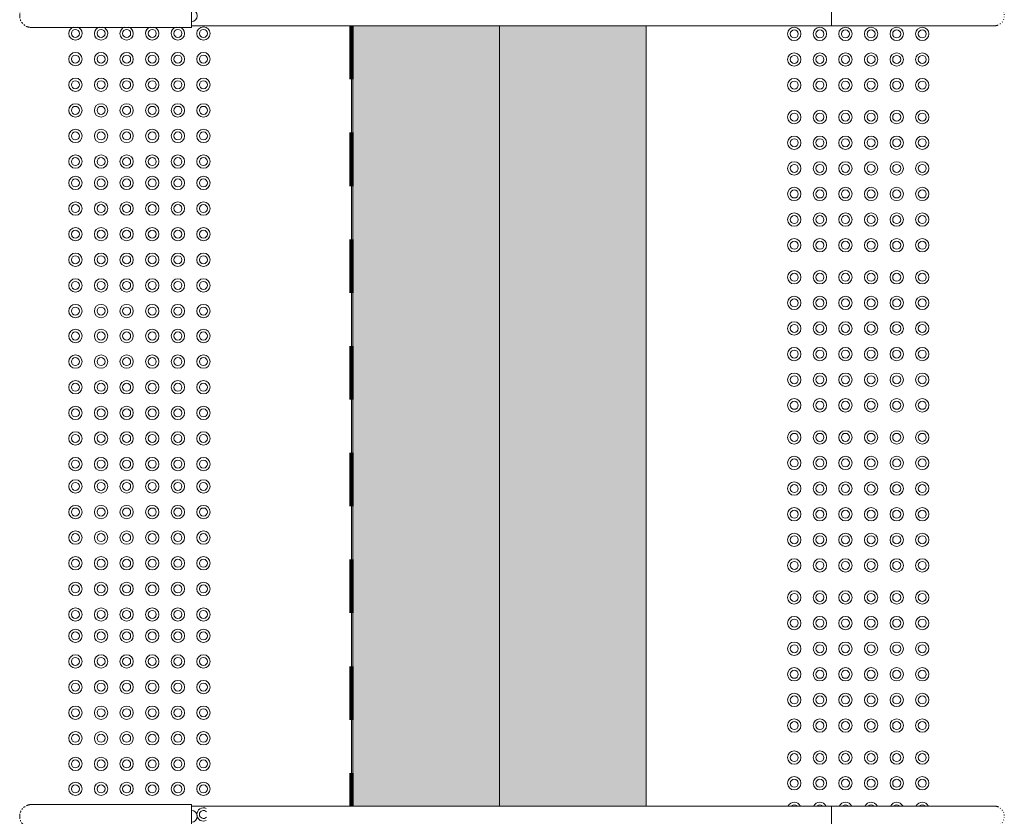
# Model space of a CAD drawing. Header units: metres. Extents: x 1.8 to 43.6, y -74.3 to -47.
# Tile 31 of 256: x 8.4 to 10.3, y -63.5 to -62. Entities that reach past the tile are written whole.
import ezdxf

# ---------------------------------------------------------------- set-up
doc = ezdxf.new("R2010")
doc.units = ezdxf.units.M
for name, pattern in [('Projeção', [0.003969, 0.002381, -0.001587]), ('Traço', [0.006, 0.003, -0.003]), ('Traço_2_', [0.006, 0.003, -0.003])]:
    doc.linetypes.add(name, pattern=pattern)
doc.layers.add('A-AREA', color=4, linetype='Traço', lineweight=100, true_color=0x00ffff)
for name, color, linetype, lineweight in [('A-FLOR', 7, 'Continuous', 18), ('A-GENM', 7, 'Continuous', 18), ('Balaústres', 7, 'Continuous', 18), ('Corrimão', 7, 'Continuous', 18), ('Guarda-corpos', 7, 'Continuous', 18), ('S-STRS', 7, 'Continuous', 18)]:
    doc.layers.add(name, color=color, linetype=linetype, lineweight=lineweight)
pattern_1 = [(50, (21.555, -62.9), (0.273274, -0.0239114), [0.02858, -0.31433]), (355, (21.555, -62.9), (-0.0528634, 0.286588), [0.02286, -0.25146]), (100.451, (21.578, -62.902), (0.220418, 0.2626804), [0.02429, -0.26714]), (46.184, (21.555, -62.824), (0.4066185, -0.0630575), [0.04286, -0.47149]), (96.636, (21.589, -62.829), (0.356107, 0.371139), [0.03643, -0.4007]), (351.184, (21.555, -62.824), (0.356108, 0.371137), [0.03429, -0.37719]), (21, (21.593, -62.843), (0.2274184, -0.1533992), [0.02858, -0.31433]), (326, (21.593, -62.843), (0.092705, 0.276284), [0.02286, -0.25146]), (71.451, (21.612, -62.856), (0.320132, 0.1228847), [0.02429, -0.26714]), (37.5, (21.555, -62.9), (0.0046375, 0.1268327), [0.00251, -0.2459, 0.00251, -0.25276, -0.25241]), (37.5, (21.555, -62.9), (0.0046375, 0.1268327), [-0.50368, 0.00251, -0.2499]), (7.5, (21.555, -62.9), (0.1002335, 0.1502687), [0.00251, -0.14303, 0.00251, -0.24018, -0.0962]), (7.5, (21.555, -62.9), (0.1002335, 0.1502687), [-0.38824, 0.00251, -0.09369]), (327.5, (21.47, -62.9), (0.2033841, -0.0085941), [0.00251, -0.09274, 0.00251, -0.29467, -0.39433]), (327.5, (21.47, -62.9), (0.2033841, -0.0085941), [-0.39243, 0.00251, -0.39182]), (317.5, (21.432, -62.9), (0.2221916, 0.0381397), [0.00251, -0.12131, 0.00251, -0.19484, -0.28004]), (317.5, (21.432, -62.9), (0.2221916, 0.0381397), [-0.32118, 0.00251, -0.27752])]

# ---------------------------------------------------------------- blocks, each defined once
blk = doc.blocks.new('Guarda-corpo - 1_-V15-TÉRREO _0_32m - FRIGORÍFICA')
at = {"layer": 'Balaústres', "color": 253, "true_color": 0xaaaaaa}
for p, q in [((-0.0153, 0.3162), (-0.0148, 0.3168)), ((-0.0076, 0.3223), (-0.0069, 0.3226)), ((0.0023, 0.3237), (0.003, 0.3236)), ((0.0067, 0.3226), (0.0074, 0.3223)), ((0.0114, 0.3201), (0.012, 0.3196)), ((-0.0191, 0.2032), (-0.0191, 0)), ((0.019, 0), (0.019, 0.2032))]:
    blk.add_line(p, q, dxfattribs=at)
at = {"layer": 'Balaústres', "color": 253, "true_color": 0xaaaaaa, "flags": 128}
for points in [[(-0.0121, 0.3195), (-0.0115, 0.32), (-0.0109, 0.3204)], [(-0.0032, 0.3236), (-0.0025, 0.3237), (-0.0017, 0.3238)], [(0.0147, 0.3169), (0.0152, 0.3163), (0.0156, 0.3157)], [(-0.0191, 0.3048), (-0.019, 0.3056), (-0.019, 0.3063), (-0.0189, 0.3071), (-0.0188, 0.3078), (-0.0187, 0.3086), (-0.0185, 0.3093), (-0.0183, 0.3101), (-0.0181, 0.3108), (-0.0178, 0.3115), (-0.0175, 0.3122), (-0.0172, 0.3129)], [(-0.0191, 0.3048), (-0.0191, 0.3047), (-0.0191, 0.3045), (-0.0191, 0.3041), (-0.0191, 0.3035), (-0.0191, 0.3028), (-0.0191, 0.3019), (-0.0191, 0.3008), (-0.0191, 0.2996), (-0.0191, 0.2983), (-0.0191, 0.2968), (-0.0191, 0.2951), (-0.0191, 0.2933), (-0.0191, 0.2914), (-0.0191, 0.2893), (-0.0191, 0.2871), (-0.0191, 0.2847), (-0.0191, 0.2822), (-0.0191, 0.2796), (-0.0191, 0.2768), (-0.0191, 0.274), (-0.0191, 0.271), (-0.0191, 0.2679), (-0.0191, 0.2648), (-0.0191, 0.2615), (-0.0191, 0.2581), (-0.0191, 0.2546), (-0.0191, 0.2511), (-0.0191, 0.2475), (-0.0191, 0.2438), (-0.0191, 0.24), (-0.0191, 0.2362), (-0.0191, 0.2323), (-0.0191, 0.2284), (-0.0191, 0.2245), (-0.0191, 0.2205), (-0.0191, 0.2165), (-0.0191, 0.2124), (-0.0191, 0.2084), (-0.0191, 0.2043), (-0.0191, 0.2032)], [(-0.0191, 0.2928), (-0.0191, 0.2947), (-0.0191, 0.2963), (-0.0191, 0.2979), (-0.0191, 0.2993), (-0.0191, 0.3005), (-0.0191, 0.3016), (-0.0191, 0.3026), (-0.0191, 0.3033), (-0.0191, 0.3039), (-0.0191, 0.3044), (-0.0191, 0.3047), (-0.0191, 0.3048), (-0.0191, 0.3048)], [(0.0175, 0.3124), (0.0178, 0.3117), (0.018, 0.311), (0.0183, 0.3103), (0.0185, 0.3095), (0.0186, 0.3088), (0.0188, 0.308), (0.0189, 0.3073), (0.019, 0.3065), (0.019, 0.3058), (0.019, 0.305), (0.019, 0.3048)], [(0.019, 0.2032), (0.019, 0.2073), (0.019, 0.2113), (0.019, 0.2154), (0.019, 0.2194), (0.019, 0.2234), (0.019, 0.2274), (0.019, 0.2313), (0.019, 0.2352), (0.019, 0.239), (0.019, 0.2428), (0.019, 0.2465), (0.019, 0.2501), (0.019, 0.2537), (0.019, 0.2572), (0.019, 0.2606), (0.019, 0.2639), (0.019, 0.2671), (0.019, 0.2702), (0.019, 0.2732), (0.019, 0.2761), (0.019, 0.2789), (0.019, 0.2815), (0.019, 0.284), (0.019, 0.2864), (0.019, 0.2887), (0.019, 0.2908), (0.019, 0.2928), (0.019, 0.2947), (0.019, 0.2963), (0.019, 0.2979), (0.019, 0.2993), (0.019, 0.3005), (0.019, 0.3016), (0.019, 0.3026), (0.019, 0.3033), (0.019, 0.3039), (0.019, 0.3044), (0.019, 0.3047), (0.019, 0.3048), (0.019, 0.3048)], [(0.019, 0.3048), (0.019, 0.3047), (0.019, 0.3045), (0.019, 0.3041), (0.019, 0.3035), (0.019, 0.3028), (0.019, 0.3019), (0.019, 0.3008), (0.019, 0.2996), (0.019, 0.2983), (0.019, 0.2968), (0.019, 0.2951), (0.019, 0.2933)], [(0.019, 0.2812), (0.019, 0.2796), (0.019, 0.2768), (0.019, 0.274), (0.019, 0.271), (0.019, 0.2679), (0.019, 0.2648), (0.019, 0.2615), (0.019, 0.2581), (0.019, 0.2546), (0.019, 0.2511), (0.019, 0.2475), (0.019, 0.2438), (0.019, 0.24), (0.019, 0.2362), (0.019, 0.2323), (0.019, 0.2284), (0.019, 0.2245), (0.019, 0.2205), (0.019, 0.2165), (0.019, 0.2124), (0.019, 0.2084), (0.019, 0.2043), (0.019, 0.2032)], [(-0.0191, 0.2032), (-0.0191, 0.2073), (-0.0191, 0.2113), (-0.0191, 0.2154), (-0.0191, 0.2194), (-0.0191, 0.2234), (-0.0191, 0.2274), (-0.0191, 0.2313), (-0.0191, 0.2352), (-0.0191, 0.239), (-0.0191, 0.2428), (-0.0191, 0.2465), (-0.0191, 0.2501), (-0.0191, 0.2525)]]:
    blk.add_lwpolyline(points, dxfattribs=at)
blk = doc.blocks.new('Guarda-corpo - 1_-V16-TÉRREO _0_32m - FRIGORÍFICA')
at = {"layer": 'Balaústres', "color": 253, "true_color": 0xaaaaaa}
for p, q in [((0, 0), (-0.022, 0)), ((0.022, 0), (0, 0)), ((-0.022, 0), (-0.022, -0.1984)), ((0.022, -0.1984), (0.022, 0))]:
    blk.add_line(p, q, dxfattribs=at)
at = {"layer": 'Balaústres', "color": 253, "true_color": 0xaaaaaa, "flags": 128}
for points in [[(-0.022, -0.2479), (-0.022, -0.2463), (-0.022, -0.2427), (-0.022, -0.239), (-0.022, -0.2352), (-0.022, -0.2314), (-0.022, -0.2275), (-0.022, -0.2236), (-0.022, -0.2197), (-0.022, -0.2157), (-0.022, -0.2117), (-0.022, -0.2076), (-0.022, -0.2036), (-0.022, -0.1995), (-0.022, -0.1984)], [(-0.022, -0.1984), (-0.022, -0.2025), (-0.022, -0.2065), (-0.022, -0.2106), (-0.022, -0.2146), (-0.022, -0.2186), (-0.022, -0.2226), (-0.022, -0.2265), (-0.022, -0.2304), (-0.022, -0.2342), (-0.022, -0.238), (-0.022, -0.2417), (-0.022, -0.2453), (-0.022, -0.2489), (-0.022, -0.2524), (-0.022, -0.2558), (-0.022, -0.2591), (-0.022, -0.2623), (-0.022, -0.2654), (-0.022, -0.2684), (-0.022, -0.2713), (-0.022, -0.2741), (-0.022, -0.2767), (-0.022, -0.2792), (-0.022, -0.2816), (-0.022, -0.2839), (-0.022, -0.286), (-0.022, -0.288), (-0.022, -0.2899), (-0.022, -0.2915), (-0.022, -0.2931), (-0.022, -0.2945), (-0.022, -0.2957), (-0.022, -0.2968), (-0.022, -0.2978), (-0.022, -0.2985), (-0.022, -0.2991), (-0.022, -0.2996), (-0.022, -0.2999), (-0.022, -0.3), (-0.022, -0.3)], [(0.022, -0.1984), (0.022, -0.2025), (0.022, -0.2065), (0.022, -0.2106), (0.022, -0.2146), (0.022, -0.2186), (0.022, -0.2226), (0.022, -0.2265), (0.022, -0.2304), (0.022, -0.2342), (0.022, -0.238), (0.022, -0.2417), (0.022, -0.2453)], [(0.022, -0.3), (0.022, -0.2999), (0.022, -0.2997), (0.022, -0.2993), (0.022, -0.2987), (0.022, -0.298), (0.022, -0.2971), (0.022, -0.296), (0.022, -0.2948), (0.022, -0.2935), (0.022, -0.292), (0.022, -0.2903), (0.022, -0.2885), (0.022, -0.2866), (0.022, -0.2845), (0.022, -0.2823), (0.022, -0.2799), (0.022, -0.2774), (0.022, -0.2748), (0.022, -0.272), (0.022, -0.2692), (0.022, -0.2662), (0.022, -0.2631), (0.022, -0.26), (0.022, -0.2567), (0.022, -0.2533), (0.022, -0.2498), (0.022, -0.2463), (0.022, -0.2427), (0.022, -0.239), (0.022, -0.2352), (0.022, -0.2314), (0.022, -0.2275), (0.022, -0.2236), (0.022, -0.2197), (0.022, -0.2157), (0.022, -0.2117), (0.022, -0.2076), (0.022, -0.2036), (0.022, -0.1995), (0.022, -0.1984)], [(0.022, -0.2634), (0.022, -0.2654), (0.022, -0.2684), (0.022, -0.2713), (0.022, -0.2741), (0.022, -0.2767), (0.022, -0.2792), (0.022, -0.2816), (0.022, -0.2839), (0.022, -0.286), (0.022, -0.288), (0.022, -0.2899), (0.022, -0.2915), (0.022, -0.2931), (0.022, -0.2945), (0.022, -0.2957), (0.022, -0.2968), (0.022, -0.2978), (0.022, -0.2985), (0.022, -0.2991), (0.022, -0.2996), (0.022, -0.2999), (0.022, -0.3), (0.022, -0.3)], [(-0.022, -0.3), (-0.022, -0.2999), (-0.022, -0.2997), (-0.022, -0.2993), (-0.022, -0.2987), (-0.022, -0.298), (-0.022, -0.2971), (-0.022, -0.296), (-0.022, -0.2948), (-0.022, -0.2935), (-0.022, -0.292), (-0.022, -0.2903), (-0.022, -0.2885), (-0.022, -0.2874)], [(-0.0198, -0.3096), (-0.0202, -0.3088), (-0.0205, -0.308), (-0.0208, -0.3071), (-0.0211, -0.3063), (-0.0213, -0.3055), (-0.0215, -0.3046), (-0.0217, -0.3037), (-0.0218, -0.3029), (-0.0219, -0.302), (-0.022, -0.3011), (-0.022, -0.3002), (-0.022, -0.3)], [(-0.0164, -0.3147), (-0.017, -0.314), (-0.0175, -0.3133), (-0.018, -0.3126), (-0.0185, -0.3119)], [(0.0182, -0.3124), (0.0176, -0.3131), (0.0171, -0.3138), (0.0165, -0.3145)], [(0.022, -0.3), (0.022, -0.3009), (0.0219, -0.3018), (0.0218, -0.3026), (0.0217, -0.3035), (0.0216, -0.3044), (0.0214, -0.3052), (0.0211, -0.3061), (0.0209, -0.3069), (0.0206, -0.3078), (0.0203, -0.3086), (0.0199, -0.3094), (0.0195, -0.3102)], [(-0.0124, -0.3182), (-0.0131, -0.3176), (-0.0138, -0.3171), (-0.0145, -0.3165)], [(-0.0069, -0.3209), (-0.0078, -0.3206), (-0.0086, -0.3203), (-0.0094, -0.3199), (-0.0102, -0.3195)], [(0, -0.322), (-0.0009, -0.322), (-0.0018, -0.3219), (-0.0026, -0.3218), (-0.0035, -0.3217), (-0.0044, -0.3216)], [(0.0046, -0.3215), (0.0037, -0.3217), (0.0029, -0.3218), (0.002, -0.3219), (0.0011, -0.322), (0.0002, -0.322)], [(0.0096, -0.3198), (0.0088, -0.3202), (0.008, -0.3205), (0.0071, -0.3208)], [(0.0147, -0.3164), (0.014, -0.317), (0.0133, -0.3175), (0.0126, -0.318), (0.0119, -0.3185)]]:
    blk.add_lwpolyline(points, dxfattribs=at)
at = {"layer": 'Balaústres', "color": 253, "true_color": 0xaaaaaa}
blk.add_arc((0, 0), 0.011, 360, 180, dxfattribs=at)
blk = doc.blocks.new('Guarda-corpo - Guarda-corpo-7190263-TÉRREO _0_32m - FRIGORÍFICA')
at = {"layer": 'Corrimão', "color": 253, "true_color": 0xaaaaaa}
for p, q in [((8.7765, -61.9594), (8.749, -61.9594)), ((8.749, -61.9975), (8.749, -61.9594)), ((8.7765, -61.9594), (8.749, -61.9594)), ((9.3265, -61.9594), (8.7765, -61.9594)), ((9.949, -61.9594), (9.3265, -61.9594)), ((9.949, -61.9594), (9.949, -61.9975)), ((8.7765, -61.9975), (8.749, -61.9975)), ((8.7765, -61.9975), (8.749, -61.9975)), ((9.3265, -61.9975), (8.7765, -61.9975)), ((9.949, -61.9975), (9.3265, -61.9975))]:
    blk.add_line(p, q, dxfattribs=at)
at = {"rotation": 270}
for name, p in [('Guarda-corpo - 1_-V16-TÉRREO _0_32m - FRIGORÍFICA', (8.749, -61.9784)), ('Guarda-corpo - 1_-V15-TÉRREO _0_32m - FRIGORÍFICA', (9.949, -61.9784))]:
    blk.add_blockref(name, p, dxfattribs=at)
blk = doc.blocks.new('_ARQPWR_ACS Piso tátil de alerta - 30 cm Inox-V40-TÉRREO _0_32m - FRIGORÍFICA')
at = {"layer": 'A-GENM', "color": 253, "true_color": 0xaaaaaa}
for centre, radius, start, end in [((-0.12, 0.12), 0.0125, 0, 180), ((-0.072, 0.12), 0.0125, 0, 180), ((-0.024, 0.12), 0.0125, 0, 180), ((0.024, 0.12), 0.0125, 0, 180), ((0.072, 0.12), 0.0125, 0, 180), ((0.12, 0.12), 0.0125, 0, 180), ((-0.12, 0.12), 0.0125, 180, 360), ((-0.12, 0.12), 0.0075, 360, 180), ((-0.12, 0.12), 0.0075, 180, 360), ((-0.072, 0.12), 0.0125, 180, 360), ((-0.072, 0.12), 0.0075, 360, 180), ((-0.072, 0.12), 0.0075, 180, 360), ((-0.024, 0.12), 0.0125, 180, 360), ((-0.024, 0.12), 0.0075, 360, 180), ((-0.024, 0.12), 0.0075, 180, 360), ((0.024, 0.12), 0.0125, 180, 360), ((0.024, 0.12), 0.0075, 360, 180), ((0.024, 0.12), 0.0075, 180, 360), ((0.072, 0.12), 0.0125, 180, 360), ((0.072, 0.12), 0.0075, 360, 180), ((0.072, 0.12), 0.0075, 180, 360), ((0.12, 0.12), 0.0125, 180, 360), ((0.12, 0.12), 0.0075, 360, 180), ((0.12, 0.12), 0.0075, 180, 360), ((-0.12, 0.072), 0.0125, 0, 180), ((-0.12, 0.072), 0.0075, 360, 180), ((-0.072, 0.072), 0.0125, 0, 180), ((-0.072, 0.072), 0.0075, 360, 180), ((-0.024, 0.072), 0.0125, 0, 180), ((-0.024, 0.072), 0.0075, 360, 180), ((0.024, 0.072), 0.0125, 0, 180), ((0.024, 0.072), 0.0075, 360, 180), ((0.072, 0.072), 0.0125, 0, 180), ((0.072, 0.072), 0.0075, 360, 180), ((0.12, 0.072), 0.0125, 0, 180), ((0.12, 0.072), 0.0075, 360, 180), ((-0.12, 0.072), 0.0125, 180, 360), ((-0.12, 0.072), 0.0075, 180, 360), ((-0.072, 0.072), 0.0125, 180, 360), ((-0.072, 0.072), 0.0075, 180, 360), ((-0.024, 0.072), 0.0125, 180, 360), ((-0.024, 0.072), 0.0075, 180, 360), ((0.024, 0.072), 0.0125, 180, 360), ((0.024, 0.072), 0.0075, 180, 360), ((0.072, 0.072), 0.0125, 180, 360), ((0.072, 0.072), 0.0075, 180, 360), ((0.12, 0.072), 0.0125, 180, 360), ((0.12, 0.072), 0.0075, 180, 360), ((-0.12, 0.024), 0.0125, 25.7104, 154.2896), ((-0.12, 0.024), 0.0075, 46.6499, 133.3501), ((-0.072, 0.024), 0.0125, 25.7104, 154.2896), ((-0.072, 0.024), 0.0075, 46.6499, 133.3501), ((-0.024, 0.024), 0.0125, 25.2985, 154.3397), ((-0.024, 0.024), 0.0075, 46.0859, 133.6239), ((0.024, 0.024), 0.0125, 25.7104, 154.2896), ((0.024, 0.024), 0.0075, 46.6499, 133.3501), ((0.072, 0.024), 0.0125, 25.7104, 154.2896), ((0.072, 0.024), 0.0075, 46.6499, 133.3501), ((0.12, 0.024), 0.0125, 25.7104, 154.2896), ((0.12, 0.024), 0.0075, 46.6499, 133.3501), ((-0.12, -0.024), 0.0125, 0, 180), ((-0.12, -0.024), 0.0075, 360, 180), ((-0.072, -0.024), 0.0125, 0, 180), ((-0.072, -0.024), 0.0075, 360, 180), ((-0.024, -0.024), 0.0125, 0, 180), ((-0.024, -0.024), 0.0075, 360, 180), ((0.024, -0.024), 0.0125, 0, 180), ((0.024, -0.024), 0.0075, 360, 180), ((0.072, -0.024), 0.0125, 0, 180), ((0.072, -0.024), 0.0075, 360, 180), ((0.12, -0.024), 0.0125, 0, 180), ((0.12, -0.024), 0.0075, 360, 180), ((-0.12, -0.024), 0.0125, 180, 360), ((-0.12, -0.024), 0.0075, 180, 360), ((-0.072, -0.024), 0.0125, 180, 360), ((-0.072, -0.024), 0.0075, 180, 360), ((-0.024, -0.024), 0.0125, 180, 360), ((-0.024, -0.024), 0.0075, 180, 360), ((0.024, -0.024), 0.0125, 180, 360), ((0.024, -0.024), 0.0075, 180, 360), ((0.072, -0.024), 0.0125, 180, 360), ((0.072, -0.024), 0.0075, 180, 360), ((0.12, -0.024), 0.0125, 180, 360), ((0.12, -0.024), 0.0075, 180, 360), ((-0.12, -0.072), 0.0125, 0, 180), ((-0.12, -0.072), 0.0125, 180, 360), ((-0.12, -0.072), 0.0075, 360, 180), ((-0.12, -0.072), 0.0075, 180, 360), ((-0.072, -0.072), 0.0125, 0, 180), ((-0.072, -0.072), 0.0125, 180, 360), ((-0.072, -0.072), 0.0075, 360, 180), ((-0.072, -0.072), 0.0075, 180, 360), ((-0.024, -0.072), 0.0125, 0, 180), ((-0.024, -0.072), 0.0125, 180, 360), ((-0.024, -0.072), 0.0075, 360, 180), ((-0.024, -0.072), 0.0075, 180, 360), ((0.024, -0.072), 0.0125, 0, 180), ((0.024, -0.072), 0.0125, 180, 360), ((0.024, -0.072), 0.0075, 360, 180), ((0.024, -0.072), 0.0075, 180, 360), ((0.072, -0.072), 0.0125, 0, 180), ((0.072, -0.072), 0.0125, 180, 360), ((0.072, -0.072), 0.0075, 360, 180), ((0.072, -0.072), 0.0075, 180, 360), ((0.12, -0.072), 0.0125, 0, 180), ((0.12, -0.072), 0.0125, 180, 360), ((0.12, -0.072), 0.0075, 360, 180), ((0.12, -0.072), 0.0075, 180, 360), ((-0.12, -0.12), 0.0125, 0, 180), ((-0.072, -0.12), 0.0125, 0, 180), ((-0.024, -0.12), 0.0125, 0, 180), ((0.024, -0.12), 0.0125, 0, 180), ((0.072, -0.12), 0.0125, 0, 180), ((0.12, -0.12), 0.0125, 0, 180), ((-0.12, -0.12), 0.0125, 180, 360), ((-0.12, -0.12), 0.0075, 360, 180), ((-0.12, -0.12), 0.0075, 180, 360), ((-0.072, -0.12), 0.0125, 180, 360), ((-0.072, -0.12), 0.0075, 360, 180), ((-0.072, -0.12), 0.0075, 180, 360), ((-0.024, -0.12), 0.0125, 180, 360), ((-0.024, -0.12), 0.0075, 360, 180), ((-0.024, -0.12), 0.0075, 180, 360), ((0.024, -0.12), 0.0125, 180, 360), ((0.024, -0.12), 0.0075, 360, 180), ((0.024, -0.12), 0.0075, 180, 360), ((0.072, -0.12), 0.0125, 180, 360), ((0.072, -0.12), 0.0075, 360, 180), ((0.072, -0.12), 0.0075, 180, 360), ((0.12, -0.12), 0.0125, 180, 360), ((0.12, -0.12), 0.0075, 360, 180), ((0.12, -0.12), 0.0075, 180, 360)]:
    blk.add_arc(centre, radius, start, end, dxfattribs=at)
blk = doc.blocks.new('_ARQPWR_ACS Piso tátil de alerta - 30 cm Inox-7195133-TÉRREO _0_32m - FRIGORÍFICA')
at = {"layer": 'A-GENM', "color": 253, "true_color": 0xaaaaaa}
for centre, radius, start, end in [((-0.12, 0.12), 0.0125, 0, 180), ((-0.072, 0.12), 0.0125, 0, 180), ((-0.024, 0.12), 0.0125, 0, 180), ((0.024, 0.12), 0.0125, 0, 180), ((0.072, 0.12), 0.0125, 0, 180), ((0.12, 0.12), 0.0125, 0, 180), ((-0.12, 0.12), 0.0125, 180, 360), ((-0.12, 0.12), 0.0075, 360, 180), ((-0.12, 0.12), 0.0075, 180, 360), ((-0.072, 0.12), 0.0125, 180, 360), ((-0.072, 0.12), 0.0075, 360, 180), ((-0.072, 0.12), 0.0075, 180, 360), ((-0.024, 0.12), 0.0125, 180, 360), ((-0.024, 0.12), 0.0075, 360, 180), ((-0.024, 0.12), 0.0075, 180, 360), ((0.024, 0.12), 0.0125, 180, 360), ((0.024, 0.12), 0.0075, 360, 180), ((0.024, 0.12), 0.0075, 180, 360), ((0.072, 0.12), 0.0125, 180, 360), ((0.072, 0.12), 0.0075, 360, 180), ((0.072, 0.12), 0.0075, 180, 360), ((0.12, 0.12), 0.0125, 180, 360), ((0.12, 0.12), 0.0075, 360, 180), ((0.12, 0.12), 0.0075, 180, 360), ((-0.12, 0.072), 0.0125, 0, 180), ((-0.12, 0.072), 0.0075, 360, 180), ((-0.072, 0.072), 0.0125, 0, 180), ((-0.072, 0.072), 0.0075, 360, 180), ((-0.024, 0.072), 0.0125, 0, 180), ((-0.024, 0.072), 0.0075, 360, 180), ((0.024, 0.072), 0.0125, 0, 180), ((0.024, 0.072), 0.0075, 360, 180), ((0.072, 0.072), 0.0125, 0, 180), ((0.072, 0.072), 0.0075, 360, 180), ((0.12, 0.072), 0.0125, 0, 180), ((0.12, 0.072), 0.0075, 360, 180), ((-0.12, 0.072), 0.0125, 180, 360), ((-0.12, 0.072), 0.0075, 180, 360), ((-0.072, 0.072), 0.0125, 180, 360), ((-0.072, 0.072), 0.0075, 180, 360), ((-0.024, 0.072), 0.0125, 180, 360), ((-0.024, 0.072), 0.0075, 180, 360), ((0.024, 0.072), 0.0125, 180, 360), ((0.024, 0.072), 0.0075, 180, 360), ((0.072, 0.072), 0.0125, 180, 360), ((0.072, 0.072), 0.0075, 180, 360), ((0.12, 0.072), 0.0125, 180, 360), ((0.12, 0.072), 0.0075, 180, 360), ((-0.12, 0.024), 0.0125, 0, 180), ((-0.12, 0.024), 0.0125, 180, 360), ((-0.12, 0.024), 0.0075, 360, 180), ((-0.12, 0.024), 0.0075, 180, 360), ((-0.072, 0.024), 0.0125, 0, 180), ((-0.072, 0.024), 0.0125, 180, 360), ((-0.072, 0.024), 0.0075, 360, 180), ((-0.072, 0.024), 0.0075, 180, 360), ((-0.024, 0.024), 0.0125, 0, 180), ((-0.024, 0.024), 0.0125, 180, 360), ((-0.024, 0.024), 0.0075, 360, 180), ((-0.024, 0.024), 0.0075, 180, 360), ((0.024, 0.024), 0.0125, 0, 180), ((0.024, 0.024), 0.0125, 180, 360), ((0.024, 0.024), 0.0075, 360, 180), ((0.024, 0.024), 0.0075, 180, 360), ((0.072, 0.024), 0.0125, 0, 180), ((0.072, 0.024), 0.0125, 180, 360), ((0.072, 0.024), 0.0075, 360, 180), ((0.072, 0.024), 0.0075, 180, 360), ((0.12, 0.024), 0.0125, 0, 180), ((0.12, 0.024), 0.0125, 180, 360), ((0.12, 0.024), 0.0075, 360, 180), ((0.12, 0.024), 0.0075, 180, 360), ((-0.12, -0.024), 0.0125, 0, 180), ((-0.12, -0.024), 0.0075, 360, 180), ((-0.072, -0.024), 0.0125, 0, 180), ((-0.072, -0.024), 0.0075, 360, 180), ((-0.024, -0.024), 0.0125, 0, 180), ((-0.024, -0.024), 0.0075, 360, 180), ((0.024, -0.024), 0.0125, 0, 180), ((0.024, -0.024), 0.0075, 360, 180), ((0.072, -0.024), 0.0125, 0, 180), ((0.072, -0.024), 0.0075, 360, 180), ((0.12, -0.024), 0.0125, 0, 180), ((0.12, -0.024), 0.0075, 360, 180), ((-0.12, -0.024), 0.0125, 180, 360), ((-0.12, -0.024), 0.0075, 180, 360), ((-0.072, -0.024), 0.0125, 180, 360), ((-0.072, -0.024), 0.0075, 180, 360), ((-0.024, -0.024), 0.0125, 180, 360), ((-0.024, -0.024), 0.0075, 180, 360), ((0.024, -0.024), 0.0125, 180, 360), ((0.024, -0.024), 0.0075, 180, 360), ((0.072, -0.024), 0.0125, 180, 360), ((0.072, -0.024), 0.0075, 180, 360), ((0.12, -0.024), 0.0125, 180, 360), ((0.12, -0.024), 0.0075, 180, 360), ((-0.12, -0.072), 0.0125, 0, 180), ((-0.12, -0.072), 0.0125, 180, 360), ((-0.12, -0.072), 0.0075, 360, 180), ((-0.12, -0.072), 0.0075, 180, 360), ((-0.072, -0.072), 0.0125, 0, 180), ((-0.072, -0.072), 0.0125, 180, 360), ((-0.072, -0.072), 0.0075, 360, 180), ((-0.072, -0.072), 0.0075, 180, 360), ((-0.024, -0.072), 0.0125, 0, 180), ((-0.024, -0.072), 0.0125, 180, 360), ((-0.024, -0.072), 0.0075, 360, 180), ((-0.024, -0.072), 0.0075, 180, 360), ((0.024, -0.072), 0.0125, 0, 180), ((0.024, -0.072), 0.0125, 180, 360), ((0.024, -0.072), 0.0075, 360, 180), ((0.024, -0.072), 0.0075, 180, 360), ((0.072, -0.072), 0.0125, 0, 180), ((0.072, -0.072), 0.0125, 180, 360), ((0.072, -0.072), 0.0075, 360, 180), ((0.072, -0.072), 0.0075, 180, 360), ((0.12, -0.072), 0.0125, 0, 180), ((0.12, -0.072), 0.0125, 180, 360), ((0.12, -0.072), 0.0075, 360, 180), ((0.12, -0.072), 0.0075, 180, 360), ((-0.12, -0.12), 0.0125, 0, 180), ((-0.072, -0.12), 0.0125, 0, 180), ((-0.024, -0.12), 0.0125, 0, 180), ((0.024, -0.12), 0.0125, 0, 180), ((0.072, -0.12), 0.0125, 0, 180), ((0.12, -0.12), 0.0125, 0, 180), ((-0.12, -0.12), 0.0125, 180, 360), ((-0.12, -0.12), 0.0075, 360, 180), ((-0.12, -0.12), 0.0075, 180, 360), ((-0.072, -0.12), 0.0125, 180, 360), ((-0.072, -0.12), 0.0075, 360, 180), ((-0.072, -0.12), 0.0075, 180, 360), ((-0.024, -0.12), 0.0125, 180, 360), ((-0.024, -0.12), 0.0075, 360, 180), ((-0.024, -0.12), 0.0075, 180, 360), ((0.024, -0.12), 0.0125, 180, 360), ((0.024, -0.12), 0.0075, 360, 180), ((0.024, -0.12), 0.0075, 180, 360), ((0.072, -0.12), 0.0125, 180, 360), ((0.072, -0.12), 0.0075, 360, 180), ((0.072, -0.12), 0.0075, 180, 360), ((0.12, -0.12), 0.0125, 180, 360), ((0.12, -0.12), 0.0075, 360, 180), ((0.12, -0.12), 0.0075, 180, 360)]:
    blk.add_arc(centre, radius, start, end, dxfattribs=at)
blk = doc.blocks.new('_ARQPWR_ACS Piso tátil de alerta - 30 cm Inox-V56-TÉRREO _0_32m - FRIGORÍFICA')
at = {"layer": 'A-GENM', "color": 253, "true_color": 0xaaaaaa}
for centre, radius, start, end in [((-0.12, 0.12), 0.0125, 0, 180), ((-0.072, 0.12), 0.0125, 0, 180), ((-0.024, 0.12), 0.0125, 0, 180), ((0.024, 0.12), 0.0125, 0, 180), ((0.072, 0.12), 0.0125, 0, 180), ((0.12, 0.12), 0.0125, 0, 180), ((-0.12, 0.12), 0.0125, 180, 360), ((-0.12, 0.12), 0.0075, 360, 180), ((-0.12, 0.12), 0.0075, 180, 360), ((-0.072, 0.12), 0.0125, 180, 360), ((-0.072, 0.12), 0.0075, 360, 180), ((-0.072, 0.12), 0.0075, 180, 360), ((-0.024, 0.12), 0.0125, 180, 360), ((-0.024, 0.12), 0.0075, 360, 180), ((-0.024, 0.12), 0.0075, 180, 360), ((0.024, 0.12), 0.0125, 180, 360), ((0.024, 0.12), 0.0075, 360, 180), ((0.024, 0.12), 0.0075, 180, 360), ((0.072, 0.12), 0.0125, 180, 360), ((0.072, 0.12), 0.0075, 360, 180), ((0.072, 0.12), 0.0075, 180, 360), ((0.12, 0.12), 0.0125, 180, 360), ((0.12, 0.12), 0.0075, 360, 180), ((0.12, 0.12), 0.0075, 180, 360), ((0.12, 0.072), 0.0125, 64.5442, 178.7679), ((0.12, 0.072), 0.0075, 40, 180), ((0.12, 0.072), 0.0125, 188.4192, 295.4558), ((0.12, 0.072), 0.0075, 180, 320), ((-0.12, 0.024), 0.0125, 0, 180), ((-0.12, 0.024), 0.0125, 180, 360), ((-0.12, 0.024), 0.0075, 360, 180), ((-0.12, 0.024), 0.0075, 180, 360), ((-0.072, 0.024), 0.0125, 0, 180), ((-0.072, 0.024), 0.0125, 180, 360), ((-0.072, 0.024), 0.0075, 360, 180), ((-0.072, 0.024), 0.0075, 180, 360), ((-0.024, 0.024), 0.0125, 0, 180), ((-0.024, 0.024), 0.0125, 180, 360), ((-0.024, 0.024), 0.0075, 360, 180), ((-0.024, 0.024), 0.0075, 180, 360), ((0.024, 0.024), 0.0125, 0, 180), ((0.024, 0.024), 0.0125, 180, 360), ((0.024, 0.024), 0.0075, 360, 180), ((0.024, 0.024), 0.0075, 180, 360), ((0.072, 0.024), 0.0125, 0, 180), ((0.072, 0.024), 0.0125, 180, 360), ((0.072, 0.024), 0.0075, 360, 180), ((0.072, 0.024), 0.0075, 180, 360), ((0.12, 0.024), 0.0125, 0, 180), ((0.12, 0.024), 0.0125, 180, 360), ((0.12, 0.024), 0.0075, 360, 180), ((0.12, 0.024), 0.0075, 180, 360), ((-0.12, -0.024), 0.0125, 0, 180), ((-0.12, -0.024), 0.0075, 360, 180), ((-0.072, -0.024), 0.0125, 0, 180), ((-0.072, -0.024), 0.0075, 360, 180), ((-0.024, -0.024), 0.0125, 0, 180), ((-0.024, -0.024), 0.0075, 360, 180), ((0.024, -0.024), 0.0125, 0, 180), ((0.024, -0.024), 0.0075, 360, 180), ((0.072, -0.024), 0.0125, 0, 180), ((0.072, -0.024), 0.0075, 360, 180), ((0.12, -0.024), 0.0125, 0, 180), ((0.12, -0.024), 0.0075, 360, 180), ((-0.12, -0.024), 0.0125, 180, 360), ((-0.12, -0.024), 0.0075, 180, 360), ((-0.072, -0.024), 0.0125, 180, 360), ((-0.072, -0.024), 0.0075, 180, 360), ((-0.024, -0.024), 0.0125, 180, 360), ((-0.024, -0.024), 0.0075, 180, 360), ((0.024, -0.024), 0.0125, 180, 360), ((0.024, -0.024), 0.0075, 180, 360), ((0.072, -0.024), 0.0125, 180, 360), ((0.072, -0.024), 0.0075, 180, 360), ((0.12, -0.024), 0.0125, 180, 360), ((0.12, -0.024), 0.0075, 180, 360), ((-0.12, -0.072), 0.0125, 0, 180), ((-0.12, -0.072), 0.0125, 180, 360), ((-0.12, -0.072), 0.0075, 360, 180), ((-0.12, -0.072), 0.0075, 180, 360), ((-0.072, -0.072), 0.0125, 0, 180), ((-0.072, -0.072), 0.0125, 180, 360), ((-0.072, -0.072), 0.0075, 360, 180), ((-0.072, -0.072), 0.0075, 180, 360), ((-0.024, -0.072), 0.0125, 0, 180), ((-0.024, -0.072), 0.0125, 180, 360), ((-0.024, -0.072), 0.0075, 360, 180), ((-0.024, -0.072), 0.0075, 180, 360), ((0.024, -0.072), 0.0125, 0, 180), ((0.024, -0.072), 0.0125, 180, 360), ((0.024, -0.072), 0.0075, 360, 180), ((0.024, -0.072), 0.0075, 180, 360), ((0.072, -0.072), 0.0125, 0, 180), ((0.072, -0.072), 0.0125, 180, 360), ((0.072, -0.072), 0.0075, 360, 180), ((0.072, -0.072), 0.0075, 180, 360), ((0.12, -0.072), 0.0125, 0, 180), ((0.12, -0.072), 0.0125, 180, 360), ((0.12, -0.072), 0.0075, 360, 180), ((0.12, -0.072), 0.0075, 180, 360), ((-0.12, -0.12), 0.0125, 0, 180), ((-0.072, -0.12), 0.0125, 0, 180), ((-0.024, -0.12), 0.0125, 0, 180), ((0.024, -0.12), 0.0125, 0, 180), ((0.072, -0.12), 0.0125, 0, 180), ((0.12, -0.12), 0.0125, 0, 180), ((-0.12, -0.12), 0.0125, 180, 360), ((-0.12, -0.12), 0.0075, 360, 180), ((-0.12, -0.12), 0.0075, 180, 360), ((-0.072, -0.12), 0.0125, 180, 360), ((-0.072, -0.12), 0.0075, 360, 180), ((-0.072, -0.12), 0.0075, 180, 360), ((-0.024, -0.12), 0.0125, 180, 360), ((-0.024, -0.12), 0.0075, 360, 180), ((-0.024, -0.12), 0.0075, 180, 360), ((0.024, -0.12), 0.0125, 180, 360), ((0.024, -0.12), 0.0075, 360, 180), ((0.024, -0.12), 0.0075, 180, 360), ((0.072, -0.12), 0.0125, 180, 360), ((0.072, -0.12), 0.0075, 360, 180), ((0.072, -0.12), 0.0075, 180, 360), ((0.12, -0.12), 0.0125, 180, 360), ((0.12, -0.12), 0.0075, 360, 180), ((0.12, -0.12), 0.0075, 180, 360)]:
    blk.add_arc(centre, radius, start, end, dxfattribs=at)
blk = doc.blocks.new('_ARQPWR_ACS Piso tátil de alerta - 30 cm Inox-V57-TÉRREO _0_32m - FRIGORÍFICA')
at = {"layer": 'A-GENM', "color": 253, "true_color": 0xaaaaaa}
for centre, radius, start, end in [((-0.12, 0.12), 0.0125, 103.4486, 180), ((-0.12, 0.12), 0.0125, 0, 76.2929), ((-0.072, 0.12), 0.0125, 104.5003, 180), ((-0.072, 0.12), 0.0125, 0, 75.4997), ((-0.024, 0.12), 0.0125, 104.5003, 180), ((-0.024, 0.12), 0.0125, 0, 75.4997), ((0.024, 0.12), 0.0125, 104.5003, 180), ((0.024, 0.12), 0.0125, 0, 75.4997), ((0.072, 0.12), 0.0125, 104.5003, 180), ((0.072, 0.12), 0.0125, 0, 75.4997), ((0.12, 0.12), 0.0125, 0, 180), ((-0.12, 0.12), 0.0125, 180, 360), ((-0.12, 0.12), 0.0075, 360, 180), ((-0.12, 0.12), 0.0075, 180, 360), ((-0.072, 0.12), 0.0125, 180, 360), ((-0.072, 0.12), 0.0075, 360, 180), ((-0.072, 0.12), 0.0075, 180, 360), ((-0.024, 0.12), 0.0125, 180, 360), ((-0.024, 0.12), 0.0075, 360, 180), ((-0.024, 0.12), 0.0075, 180, 360), ((0.024, 0.12), 0.0125, 180, 360), ((0.024, 0.12), 0.0075, 360, 180), ((0.024, 0.12), 0.0075, 180, 360), ((0.072, 0.12), 0.0125, 180, 360), ((0.072, 0.12), 0.0075, 360, 180), ((0.072, 0.12), 0.0075, 180, 360), ((0.12, 0.12), 0.0125, 180, 360), ((0.12, 0.12), 0.0075, 360, 180), ((0.12, 0.12), 0.0075, 180, 360), ((-0.12, 0.072), 0.0125, 0, 180), ((-0.12, 0.072), 0.0075, 360, 180), ((-0.072, 0.072), 0.0125, 0, 180), ((-0.072, 0.072), 0.0075, 360, 180), ((-0.024, 0.072), 0.0125, 0, 180), ((-0.024, 0.072), 0.0075, 360, 180), ((0.024, 0.072), 0.0125, 0, 180), ((0.024, 0.072), 0.0075, 360, 180), ((0.072, 0.072), 0.0125, 0, 180), ((0.072, 0.072), 0.0075, 360, 180), ((0.12, 0.072), 0.0125, 0, 180), ((0.12, 0.072), 0.0075, 360, 180), ((-0.12, 0.072), 0.0125, 180, 360), ((-0.12, 0.072), 0.0075, 180, 360), ((-0.072, 0.072), 0.0125, 180, 360), ((-0.072, 0.072), 0.0075, 180, 360), ((-0.024, 0.072), 0.0125, 180, 360), ((-0.024, 0.072), 0.0075, 180, 360), ((0.024, 0.072), 0.0125, 180, 360), ((0.024, 0.072), 0.0075, 180, 360), ((0.072, 0.072), 0.0125, 180, 360), ((0.072, 0.072), 0.0075, 180, 360), ((0.12, 0.072), 0.0125, 180, 360), ((0.12, 0.072), 0.0075, 180, 360), ((-0.12, 0.024), 0.0125, 0, 180), ((-0.12, 0.024), 0.0125, 180, 360), ((-0.12, 0.024), 0.0075, 360, 180), ((-0.12, 0.024), 0.0075, 180, 360), ((-0.072, 0.024), 0.0125, 0, 180), ((-0.072, 0.024), 0.0125, 180, 360), ((-0.072, 0.024), 0.0075, 360, 180), ((-0.072, 0.024), 0.0075, 180, 360), ((-0.024, 0.024), 0.0125, 0, 180), ((-0.024, 0.024), 0.0125, 180, 360), ((-0.024, 0.024), 0.0075, 360, 180), ((-0.024, 0.024), 0.0075, 180, 360), ((0.024, 0.024), 0.0125, 0, 180), ((0.024, 0.024), 0.0125, 180, 360), ((0.024, 0.024), 0.0075, 360, 180), ((0.024, 0.024), 0.0075, 180, 360), ((0.072, 0.024), 0.0125, 0, 180), ((0.072, 0.024), 0.0125, 180, 360), ((0.072, 0.024), 0.0075, 360, 180), ((0.072, 0.024), 0.0075, 180, 360), ((0.12, 0.024), 0.0125, 0, 180), ((0.12, 0.024), 0.0125, 180, 360), ((0.12, 0.024), 0.0075, 360, 180), ((0.12, 0.024), 0.0075, 180, 360), ((-0.12, -0.024), 0.0125, 0, 180), ((-0.12, -0.024), 0.0075, 360, 180), ((-0.072, -0.024), 0.0125, 0, 180), ((-0.072, -0.024), 0.0075, 360, 180), ((-0.024, -0.024), 0.0125, 0, 180), ((-0.024, -0.024), 0.0075, 360, 180), ((0.024, -0.024), 0.0125, 0, 180), ((0.024, -0.024), 0.0075, 360, 180), ((0.072, -0.024), 0.0125, 0, 180), ((0.072, -0.024), 0.0075, 360, 180), ((0.12, -0.024), 0.0125, 0, 180), ((0.12, -0.024), 0.0075, 360, 180), ((-0.12, -0.024), 0.0125, 180, 360), ((-0.12, -0.024), 0.0075, 180, 360), ((-0.072, -0.024), 0.0125, 180, 360), ((-0.072, -0.024), 0.0075, 180, 360), ((-0.024, -0.024), 0.0125, 180, 360), ((-0.024, -0.024), 0.0075, 180, 360), ((0.024, -0.024), 0.0125, 180, 360), ((0.024, -0.024), 0.0075, 180, 360), ((0.072, -0.024), 0.0125, 180, 360), ((0.072, -0.024), 0.0075, 180, 360), ((0.12, -0.024), 0.0125, 180, 360), ((0.12, -0.024), 0.0075, 180, 360), ((-0.12, -0.072), 0.0125, 0, 180), ((-0.12, -0.072), 0.0125, 180, 360), ((-0.12, -0.072), 0.0075, 360, 180), ((-0.12, -0.072), 0.0075, 180, 360), ((-0.072, -0.072), 0.0125, 0, 180), ((-0.072, -0.072), 0.0125, 180, 360), ((-0.072, -0.072), 0.0075, 360, 180), ((-0.072, -0.072), 0.0075, 180, 360), ((-0.024, -0.072), 0.0125, 0, 180), ((-0.024, -0.072), 0.0125, 180, 360), ((-0.024, -0.072), 0.0075, 360, 180), ((-0.024, -0.072), 0.0075, 180, 360), ((0.024, -0.072), 0.0125, 0, 180), ((0.024, -0.072), 0.0125, 180, 360), ((0.024, -0.072), 0.0075, 360, 180), ((0.024, -0.072), 0.0075, 180, 360), ((0.072, -0.072), 0.0125, 0, 180), ((0.072, -0.072), 0.0125, 180, 360), ((0.072, -0.072), 0.0075, 360, 180), ((0.072, -0.072), 0.0075, 180, 360), ((0.12, -0.072), 0.0125, 0, 180), ((0.12, -0.072), 0.0125, 180, 360), ((0.12, -0.072), 0.0075, 360, 180), ((0.12, -0.072), 0.0075, 180, 360), ((-0.12, -0.12), 0.0125, 0, 180), ((-0.072, -0.12), 0.0125, 0, 180), ((-0.024, -0.12), 0.0125, 0, 180), ((0.024, -0.12), 0.0125, 0, 180), ((0.072, -0.12), 0.0125, 0, 180), ((0.12, -0.12), 0.0125, 0, 180), ((-0.12, -0.12), 0.0125, 180, 360), ((-0.12, -0.12), 0.0075, 360, 180), ((-0.12, -0.12), 0.0075, 180, 360), ((-0.072, -0.12), 0.0125, 180, 360), ((-0.072, -0.12), 0.0075, 360, 180), ((-0.072, -0.12), 0.0075, 180, 360), ((-0.024, -0.12), 0.0125, 180, 360), ((-0.024, -0.12), 0.0075, 360, 180), ((-0.024, -0.12), 0.0075, 180, 360), ((0.024, -0.12), 0.0125, 180, 360), ((0.024, -0.12), 0.0075, 360, 180), ((0.024, -0.12), 0.0075, 180, 360), ((0.072, -0.12), 0.0125, 180, 360), ((0.072, -0.12), 0.0075, 360, 180), ((0.072, -0.12), 0.0075, 180, 360), ((0.12, -0.12), 0.0125, 180, 360), ((0.12, -0.12), 0.0075, 360, 180), ((0.12, -0.12), 0.0075, 180, 360)]:
    blk.add_arc(centre, radius, start, end, dxfattribs=at)
blk = doc.blocks.new('Guarda-corpo - Guarda-corpo-7904724-TÉRREO _0_32m - FRIGORÍFICA')
at = {"layer": 'Corrimão', "color": 253, "true_color": 0xaaaaaa}
for p, q in [((8.7765, -63.4594), (8.749, -63.4594)), ((8.749, -63.4975), (8.749, -63.4594)), ((8.7765, -63.4594), (8.749, -63.4594)), ((9.3265, -63.4594), (8.7765, -63.4594)), ((9.949, -63.4594), (9.3265, -63.4594)), ((9.949, -63.4594), (9.949, -63.4975)), ((8.7765, -63.4975), (8.749, -63.4975)), ((8.7765, -63.4975), (8.749, -63.4975)), ((9.3265, -63.4975), (8.7765, -63.4975)), ((9.949, -63.4975), (9.3265, -63.4975))]:
    blk.add_line(p, q, dxfattribs=at)
at = {"rotation": 270}
for name, p in [('Guarda-corpo - 1_-V16-TÉRREO _0_32m - FRIGORÍFICA', (8.749, -63.4784)), ('Guarda-corpo - 1_-V15-TÉRREO _0_32m - FRIGORÍFICA', (9.949, -63.4784))]:
    blk.add_blockref(name, p, dxfattribs=at)
blk = doc.blocks.new('4 GRE - ESCOLA DE CINEMA E AUDIOVISUAL CINE REX R07_rvt-1-TÉRREO _0_32m - FRIGORÍFICA')
at = {"layer": 'S-STRS', "true_color": 0xc2c2c2}
h = blk.add_hatch(dxfattribs=at)
h.set_pattern_fill('FP_15', color=9, style=0, pattern_type=2)
h.set_pattern_definition(pattern_1)
h.paths.add_polyline_path([(9.0515, -64.7154), (9.3265, -64.7154), (9.3265, -63.4975), (9.0515, -63.4975), (9.0515, -64.0426)])
h.paths.add_polyline_path([(9.0515, -63.4594), (9.3265, -63.4594), (9.3265, -61.9975), (9.0515, -61.9975), (9.0515, -63.1903)])
h.paths.add_polyline_path([(9.0515, -61.9594), (9.3265, -61.9594), (9.3265, -60.4975), (9.0515, -60.4975), (9.0515, -61.4859)])
h.paths.add_polyline_path([(9.3265, -60.4594), (9.3265, -58.9975), (9.0515, -58.9975), (9.0515, -60.4594)])
h.paths.add_polyline_path([(9.3265, -58.9594), (9.3265, -57.5884), (9.0515, -57.5884), (9.0515, -58.9594)])
h = blk.add_hatch(dxfattribs=at)
h.set_pattern_fill('FP_15', color=9, style=0, pattern_type=2)
h.set_pattern_definition(pattern_1)
h.paths.add_polyline_path([(9.441, -64.7154), (9.441, -64.6903), (9.448, -64.6818), (9.467, -64.6778), (9.525, -64.6778), (9.544, -64.6818), (9.551, -64.6903), (9.551, -64.6979), (9.6015, -64.6979), (9.6015, -63.4975), (9.3265, -63.4975), (9.3265, -64.7154)])
h.paths.add_polyline_path([(9.6015, -63.4594), (9.6015, -61.9975), (9.3265, -61.9975), (9.3265, -63.4594), (9.5662, -63.4594)])
h.paths.add_polyline_path([(9.6015, -61.9594), (9.6015, -60.4975), (9.3265, -60.4975), (9.3265, -61.9594), (9.5662, -61.9594)])
h.paths.add_polyline_path([(9.5662, -60.4594), (9.6015, -60.4594), (9.6015, -58.9975), (9.3265, -58.9975), (9.3265, -60.4594)])
h.paths.add_polyline_path([(9.3265, -58.9594), (9.6015, -58.9594), (9.6015, -57.5884), (9.3265, -57.5884), (9.3265, -58.9292)])
at = {"layer": 'A-AREA', "color": 131, "linetype": 'Traço_2_', "true_color": 0xaaffff}
blk.add_line((9.049, -61.9975), (9.049, -63.4594), dxfattribs=at)
blk.add_line((9.049, -61.9975), (9.049, -63.4594), dxfattribs=at)
at = {"layer": 'A-FLOR', "color": 253, "true_color": 0xaaaaaa}
for p, q in [((9.049, -63.4594), (9.049, -61.9975)), ((9.6015, -61.9975), (9.6015, -63.4594))]:
    blk.add_line(p, q, dxfattribs=at)
at = {"layer": 'S-STRS', "color": 253, "true_color": 0xaaaaaa}
for p, q in [((9.0515, -61.9975), (9.0515, -63.4594)), ((9.3265, -61.9975), (9.3265, -63.4594))]:
    blk.add_line(p, q, dxfattribs=at)
at = {"layer": 'S-STRS', "color": 253, "linetype": 'Projeção', "true_color": 0xaaaaaa}
for p, q in [((9.0515, -61.9975), (9.0515, -63.4594)), ((9.3265, -61.9975), (9.3265, -63.4594))]:
    blk.add_line(p, q, dxfattribs=at)
at = {"layer": 'A-GENM', "color": 253, "lineweight": 18, "true_color": 0xaaaaaa}
for name, p in [('_ARQPWR_ACS Piso tátil de alerta - 30 cm Inox-V40-TÉRREO _0_32m - FRIGORÍFICA', (9.999, -61.9884)), ('_ARQPWR_ACS Piso tátil de alerta - 30 cm Inox-V57-TÉRREO _0_32m - FRIGORÍFICA', (8.6515, -62.1317)), ('_ARQPWR_ACS Piso tátil de alerta - 30 cm Inox-7195133-TÉRREO _0_32m - FRIGORÍFICA', (9.999, -62.2884)), ('_ARQPWR_ACS Piso tátil de alerta - 30 cm Inox-7195133-TÉRREO _0_32m - FRIGORÍFICA', (8.6515, -62.4117)), ('_ARQPWR_ACS Piso tátil de alerta - 30 cm Inox-7195133-TÉRREO _0_32m - FRIGORÍFICA', (9.999, -62.5884)), ('_ARQPWR_ACS Piso tátil de alerta - 30 cm Inox-7195133-TÉRREO _0_32m - FRIGORÍFICA', (8.6515, -62.6985)), ('_ARQPWR_ACS Piso tátil de alerta - 30 cm Inox-7195133-TÉRREO _0_32m - FRIGORÍFICA', (9.999, -62.8884)), ('_ARQPWR_ACS Piso tátil de alerta - 30 cm Inox-7195133-TÉRREO _0_32m - FRIGORÍFICA', (8.6515, -62.9803)), ('_ARQPWR_ACS Piso tátil de alerta - 30 cm Inox-7195133-TÉRREO _0_32m - FRIGORÍFICA', (9.999, -63.1884)), ('_ARQPWR_ACS Piso tátil de alerta - 30 cm Inox-7195133-TÉRREO _0_32m - FRIGORÍFICA', (8.6515, -63.2603)), ('_ARQPWR_ACS Piso tátil de alerta - 30 cm Inox-V40-TÉRREO _0_32m - FRIGORÍFICA', (9.999, -63.4884)), ('_ARQPWR_ACS Piso tátil de alerta - 30 cm Inox-V56-TÉRREO _0_32m - FRIGORÍFICA', (8.6515, -63.547))]:
    blk.add_blockref(name, p, dxfattribs=at)
at = {"layer": 'Guarda-corpos', "color": 253, "lineweight": 18, "true_color": 0xaaaaaa}
for name in ['Guarda-corpo - Guarda-corpo-7190263-TÉRREO _0_32m - FRIGORÍFICA', 'Guarda-corpo - Guarda-corpo-7904724-TÉRREO _0_32m - FRIGORÍFICA']:
    blk.add_blockref(name, (0, 0), dxfattribs=at)

msp = doc.modelspace()

# ---------------------------------------------------------------- block references
at = {"lineweight": 5}
msp.add_blockref('4 GRE - ESCOLA DE CINEMA E AUDIOVISUAL CINE REX R07_rvt-1-TÉRREO _0_32m - FRIGORÍFICA', (0, 0), dxfattribs=at)

doc.saveas('drawing.dxf')
